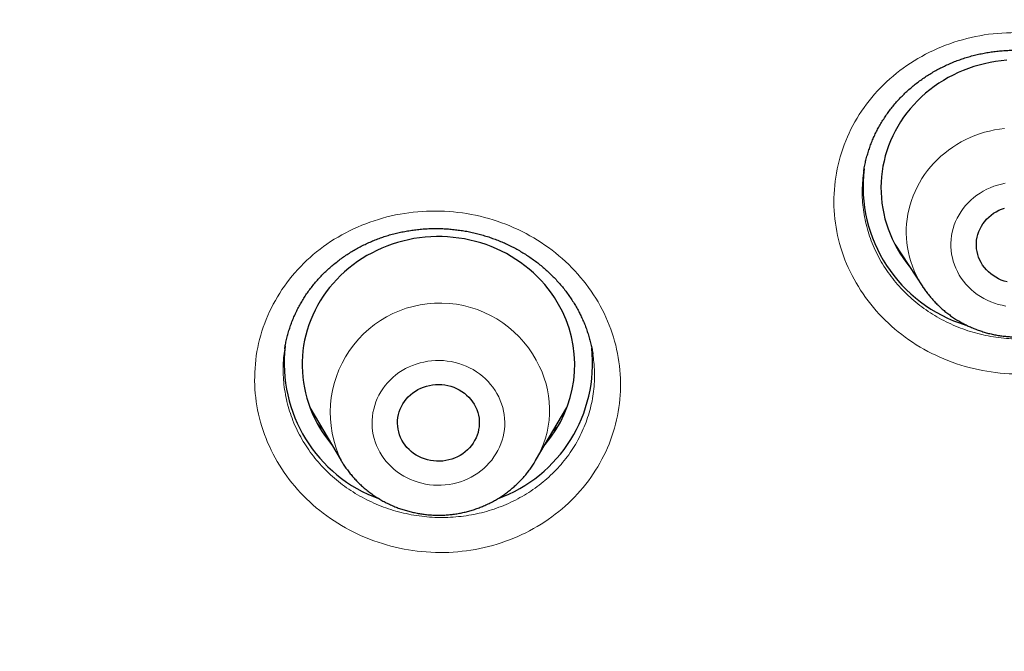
# Model space of a CAD drawing. Header units: millimetres. Extents: x 8 to 450, y 12 to 574.
# Tile 151 of 256: x 192 to 203, y 502 to 509. Entities that reach past the tile are written whole.
import ezdxf

# ---------------------------------------------------------------- set-up
doc = ezdxf.new("R2010")
doc.units = ezdxf.units.MM

msp = doc.modelspace()

# ---------------------------------------------------------------- linework, layer by layer
at = {"color": 7, "linetype": 'Continuous', "lineweight": 30}
for p, q in [((201.661, 507.468), (201.66, 507.465)), ((202.001, 506.664), (202.311, 506.194)), ((202.031, 506.619), (202.022, 506.628)), ((202.311, 506.193), (202.311, 506.194)), ((195.289, 505.513), (195.288, 505.511)), ((195.566, 504.866), (195.909, 504.283)), ((198.049, 504.283), (198.393, 504.866)), ((195.911, 504.281), (195.909, 504.283))]:
    msp.add_line(p, q, dxfattribs=at)
at = {"color": 252, "linetype": 'Continuous', "lineweight": 0}
msp.add_line((202.031, 506.618), (202.022, 506.627), dxfattribs=at)
at = {"color": 7, "linetype": 'Continuous', "lineweight": 30, "flags": 128}
for points in [[(203.234, 508.687), (203.172, 508.682), (203.111, 508.674), (203.05, 508.663), (202.99, 508.65), (202.93, 508.635), (202.871, 508.618), (202.812, 508.598), (202.755, 508.576), (202.698, 508.552), (202.643, 508.525), (202.589, 508.497), (202.536, 508.466), (202.485, 508.434), (202.435, 508.399), (202.387, 508.363), (202.34, 508.325), (202.295, 508.284), (202.252, 508.243), (202.21, 508.199), (202.171, 508.154), (202.134, 508.108), (202.098, 508.06), (202.065, 508.011), (202.034, 507.96), (202.006, 507.908), (201.979, 507.856), (201.955, 507.802), (201.933, 507.747), (201.914, 507.692), (201.897, 507.636), (201.883, 507.579), (201.871, 507.522), (201.862, 507.464), (201.855, 507.407), (201.851, 507.348), (201.849, 507.29), (201.85, 507.232), (201.854, 507.174), (201.86, 507.116), (201.868, 507.058), (201.879, 507.001), (201.893, 506.944), (201.909, 506.888), (201.928, 506.832), (201.949, 506.777), (201.972, 506.723), (201.998, 506.67), (202.026, 506.618), (202.056, 506.567), (202.089, 506.518), (202.123, 506.47), (202.16, 506.423)], [(203.237, 506.25), (203.205, 506.259), (203.173, 506.27), (203.142, 506.284), (203.112, 506.3), (203.084, 506.318), (203.057, 506.338), (203.032, 506.359), (203.009, 506.383), (202.988, 506.408), (202.968, 506.434), (202.951, 506.462), (202.937, 506.49), (202.924, 506.52), (202.914, 506.551), (202.907, 506.582), (202.902, 506.614), (202.899, 506.646), (202.9, 506.678), (202.902, 506.71), (202.908, 506.741), (202.916, 506.772), (202.926, 506.803), (202.939, 506.832), (202.954, 506.861), (202.971, 506.889), (202.991, 506.915), (203.012, 506.94), (203.036, 506.963), (203.061, 506.984), (203.088, 507.004), (203.117, 507.021), (203.146, 507.037), (203.177, 507.05), (203.209, 507.061)], [(198.344, 505.924), (198.317, 505.976), (198.287, 506.027), (198.256, 506.078), (198.222, 506.127), (198.187, 506.174), (198.149, 506.22), (198.109, 506.265), (198.067, 506.308), (198.024, 506.35), (197.978, 506.389), (197.931, 506.427), (197.883, 506.463), (197.832, 506.497), (197.781, 506.529), (197.728, 506.56), (197.673, 506.588), (197.618, 506.614), (197.561, 506.637), (197.503, 506.659), (197.445, 506.678), (197.386, 506.695), (197.325, 506.709), (197.265, 506.722), (197.204, 506.732), (197.142, 506.739), (197.081, 506.744), (197.019, 506.747), (196.957, 506.747), (196.895, 506.745), (196.833, 506.741), (196.771, 506.734), (196.71, 506.725), (196.649, 506.713), (196.589, 506.699), (196.53, 506.683), (196.471, 506.664), (196.413, 506.643), (196.356, 506.62), (196.3, 506.595), (196.245, 506.567), (196.192, 506.538), (196.14, 506.506), (196.089, 506.473), (196.04, 506.437), (195.993, 506.4), (195.947, 506.361), (195.903, 506.32), (195.86, 506.277), (195.82, 506.233), (195.782, 506.187), (195.745, 506.14), (195.711, 506.091), (195.679, 506.041), (195.649, 505.99), (195.622, 505.938), (195.597, 505.885), (195.574, 505.831), (195.553, 505.776), (195.535, 505.72), (195.52, 505.663), (195.507, 505.607), (195.496, 505.549), (195.488, 505.491), (195.483, 505.433), (195.48, 505.375), (195.479, 505.317), (195.482, 505.259), (195.486, 505.201), (195.494, 505.143), (195.504, 505.085), (195.516, 505.028), (195.531, 504.972), (195.548, 504.916), (195.568, 504.86), (195.59, 504.806), (195.615, 504.752), (195.642, 504.7), (195.671, 504.649), (195.702, 504.598), (195.736, 504.549), (195.772, 504.502), (195.804, 504.462)], [(197.389, 504.874), (197.401, 504.845), (197.412, 504.814), (197.42, 504.783), (197.426, 504.751), (197.429, 504.72), (197.429, 504.688), (197.427, 504.656), (197.422, 504.624), (197.415, 504.593), (197.405, 504.562), (197.393, 504.532), (197.378, 504.503), (197.361, 504.475), (197.342, 504.449), (197.321, 504.424), (197.298, 504.4), (197.273, 504.378), (197.247, 504.358), (197.219, 504.34), (197.189, 504.324), (197.158, 504.311), (197.127, 504.299), (197.094, 504.29), (197.061, 504.283), (197.027, 504.278), (196.993, 504.276), (196.959, 504.276), (196.925, 504.279), (196.891, 504.284), (196.858, 504.291), (196.826, 504.301), (196.794, 504.313), (196.764, 504.327), (196.735, 504.344), (196.707, 504.362), (196.68, 504.382), (196.656, 504.404), (196.633, 504.428), (196.612, 504.454), (196.594, 504.48), (196.577, 504.508), (196.563, 504.537), (196.551, 504.568), (196.542, 504.598), (196.535, 504.63), (196.531, 504.661), (196.529, 504.693), (196.53, 504.725), (196.534, 504.757), (196.54, 504.789), (196.548, 504.82), (196.559, 504.85), (196.572, 504.879), (196.588, 504.908), (196.606, 504.935), (196.626, 504.961), (196.648, 504.985), (196.672, 505.008), (196.698, 505.029), (196.726, 505.048), (196.754, 505.065), (196.785, 505.08), (196.816, 505.092), (196.848, 505.103), (196.881, 505.111), (196.914, 505.117), (196.948, 505.12), (196.982, 505.121), (197.016, 505.12), (197.05, 505.116), (197.084, 505.11), (197.116, 505.101), (197.148, 505.09), (197.179, 505.077), (197.209, 505.062), (197.238, 505.044), (197.265, 505.025), (197.29, 505.004), (197.314, 504.981), (197.336, 504.956), (197.356, 504.93), (197.373, 504.903), (197.389, 504.874)]]:
    msp.add_lwpolyline(points, dxfattribs=at)
at = {"color": 252, "linetype": 'Continuous', "lineweight": 0, "flags": 128}
for points in [[(202.311, 506.194), (202.288, 506.23), (202.261, 506.277), (202.237, 506.324), (202.215, 506.372), (202.195, 506.422), (202.178, 506.472), (202.163, 506.523), (202.151, 506.574), (202.142, 506.626), (202.134, 506.678), (202.13, 506.731), (202.128, 506.783), (202.128, 506.836), (202.131, 506.888), (202.137, 506.941), (202.145, 506.993), (202.156, 507.044), (202.169, 507.096), (202.185, 507.146), (202.203, 507.196), (202.224, 507.245), (202.247, 507.293), (202.272, 507.34), (202.3, 507.386), (202.33, 507.43), (202.361, 507.474), (202.395, 507.515), (202.431, 507.556), (202.469, 507.594), (202.509, 507.632), (202.551, 507.667), (202.594, 507.7), (202.639, 507.732), (202.685, 507.762), (202.733, 507.789), (202.782, 507.815), (202.832, 507.838), (202.883, 507.859), (202.935, 507.878), (202.989, 507.895), (203.042, 507.909), (203.097, 507.921), (203.152, 507.931), (203.207, 507.938)], [(203.217, 507.334), (203.175, 507.326), (203.133, 507.315), (203.092, 507.302), (203.052, 507.286), (203.013, 507.269), (202.975, 507.249), (202.939, 507.227), (202.903, 507.203), (202.87, 507.177), (202.838, 507.15), (202.808, 507.121), (202.78, 507.09), (202.754, 507.057), (202.73, 507.023), (202.708, 506.988), (202.688, 506.952), (202.671, 506.915), (202.656, 506.876), (202.644, 506.838), (202.634, 506.798), (202.626, 506.758), (202.621, 506.717), (202.619, 506.677), (202.619, 506.636), (202.622, 506.596), (202.627, 506.555), (202.635, 506.515), (202.645, 506.476), (202.658, 506.437), (202.673, 506.399), (202.691, 506.362)], [(202.691, 506.362), (202.711, 506.325), (202.733, 506.291), (202.758, 506.257), (202.784, 506.225), (202.812, 506.194), (202.843, 506.165), (202.875, 506.138), (202.908, 506.112), (202.944, 506.088), (202.98, 506.067), (203.018, 506.047), (203.058, 506.03), (203.098, 506.015), (203.139, 506.002), (203.181, 505.992), (203.223, 505.983)], [(202.323, 506.176), (202.316, 506.185), (202.311, 506.193)], [(196.315, 504.413), (196.334, 504.377), (196.355, 504.341), (196.379, 504.307), (196.405, 504.275), (196.432, 504.243), (196.462, 504.214), (196.493, 504.186), (196.527, 504.16), (196.561, 504.135), (196.598, 504.113), (196.635, 504.093), (196.674, 504.075), (196.714, 504.059), (196.755, 504.045), (196.796, 504.034), (196.838, 504.025), (196.881, 504.018), (196.924, 504.014), (196.967, 504.012), (197.011, 504.013), (197.054, 504.016), (197.097, 504.021), (197.139, 504.029), (197.181, 504.039), (197.222, 504.051), (197.263, 504.066), (197.302, 504.083), (197.34, 504.102), (197.377, 504.123), (197.413, 504.146), (197.447, 504.171), (197.479, 504.198), (197.51, 504.227), (197.539, 504.257), (197.566, 504.289), (197.59, 504.323), (197.613, 504.357), (197.633, 504.393), (197.652, 504.43), (197.667, 504.468), (197.681, 504.507), (197.691, 504.546), (197.7, 504.586), (197.706, 504.626), (197.709, 504.667), (197.71, 504.708), (197.708, 504.748), (197.703, 504.789), (197.696, 504.829), (197.687, 504.869), (197.675, 504.908), (197.66, 504.946), (197.644, 504.984), (197.624, 505.02), (197.603, 505.055), (197.579, 505.09), (197.554, 505.122), (197.526, 505.154), (197.496, 505.183), (197.465, 505.211), (197.432, 505.237), (197.397, 505.261), (197.361, 505.284), (197.323, 505.304), (197.284, 505.322), (197.245, 505.338), (197.204, 505.352), (197.162, 505.363), (197.12, 505.372), (197.077, 505.379), (197.034, 505.383), (196.991, 505.385), (196.948, 505.384), (196.905, 505.381), (196.862, 505.376), (196.819, 505.368), (196.777, 505.358), (196.736, 505.346), (196.696, 505.331), (196.656, 505.314), (196.618, 505.295), (196.581, 505.274), (196.545, 505.251), (196.511, 505.226), (196.479, 505.199), (196.448, 505.17), (196.419, 505.14), (196.393, 505.108), (196.368, 505.074), (196.345, 505.04), (196.325, 505.004), (196.307, 504.967), (196.291, 504.929), (196.278, 504.89), (196.267, 504.851), (196.259, 504.811), (196.253, 504.77), (196.249, 504.73), (196.249, 504.689), (196.251, 504.649), (196.255, 504.608), (196.262, 504.568), (196.272, 504.528), (196.284, 504.489), (196.298, 504.451), (196.315, 504.413)]]:
    msp.add_lwpolyline(points, dxfattribs=at)
at = {"color": 7, "linetype": 'Continuous', "lineweight": 30}
for centre, radius, start, end in [((203.247, 507.301), 1.595, 173.137, 253.1069), ((197.136, 505.337), 1.343, 319.3512, 25.9062), ((196.87, 505.355), 1.588, 173.2525, 250.0991), ((197.088, 505.355), 1.588, 289.9384, 6.0936)]:
    msp.add_arc(centre, radius, start, end, dxfattribs=at)
at = {"color": 252, "linetype": 'Continuous', "lineweight": 0}
for centre, radius, start, end in [((196.996, 504.81), 1.207, 24.8101, 205.8999), ((197.113, 504.84), 1.089, 329.2608, 26.0067)]:
    msp.add_arc(centre, radius, start, end, dxfattribs=at)
at = {"color": 7, "linetype": 'Continuous', "lineweight": 30}
for points, knots in [([(184.502, 521.088), (184.502, 521.067), (184.502, 521.027), (184.501, 520.971), (184.501, 520.922), (184.501, 520.881), (184.501, 520.846), (184.501, 520.817), (184.502, 520.79), (184.502, 520.762), (184.502, 520.727), (184.502, 520.681), (184.502, 520.624), (184.503, 520.564), (184.503, 520.502), (184.504, 520.441), (184.505, 520.381), (184.505, 520.322), (184.506, 520.264), (184.507, 520.21), (184.508, 520.162), (184.509, 520.12), (184.509, 520.083), (184.51, 520.045), (184.511, 520.003), (184.512, 519.954), (184.513, 519.898), (184.515, 519.837), (184.516, 519.775), (184.52, 519.651), (184.523, 519.528), (184.528, 519.405), (184.53, 519.344), (184.532, 519.288), (184.534, 519.238), (184.536, 519.194), (184.537, 519.157), (184.539, 519.123), (184.54, 519.09), (184.542, 519.053), (184.544, 519.011), (184.546, 518.963), (184.548, 518.911), (184.551, 518.856), (184.554, 518.789), (184.558, 518.71), (184.563, 518.617), (184.568, 518.519), (184.574, 518.422), (184.58, 518.328), (184.585, 518.237), (184.591, 518.142), (184.598, 518.044), (184.604, 517.957), (184.609, 517.885), (184.613, 517.831), (184.616, 517.783), (184.619, 517.743), (184.622, 517.709), (184.624, 517.678), (184.627, 517.645), (184.63, 517.609), (184.633, 517.569), (184.636, 517.526), (184.64, 517.478), (184.644, 517.423), (184.65, 517.359), (184.656, 517.286), (184.663, 517.207), (184.67, 517.121), (184.679, 517.027), (184.688, 516.925), (184.699, 516.816), (184.71, 516.698), (184.723, 516.573), (184.737, 516.441), (184.749, 516.332), (184.758, 516.25), (184.763, 516.201), (184.768, 516.155), (184.773, 516.115), (184.777, 516.079), (184.78, 516.048), (184.784, 516.02), (184.787, 515.993), (184.79, 515.969), (184.794, 515.934), (184.799, 515.888), (184.806, 515.829), (184.815, 515.76), (184.825, 515.679), (184.836, 515.583), (184.85, 515.481), (184.863, 515.381), (184.876, 515.283), (184.889, 515.186), (184.903, 515.081), (184.919, 514.967), (184.936, 514.845), (184.955, 514.72), (184.974, 514.593), (184.993, 514.465), (185.01, 514.355), (185.024, 514.267), (185.034, 514.203), (185.044, 514.143), (185.052, 514.091), (185.06, 514.045), (185.066, 514.007), (185.071, 513.976), (185.075, 513.953), (185.078, 513.935), (185.081, 513.917), (185.085, 513.893), (185.091, 513.859), (185.098, 513.817), (185.106, 513.765), (185.117, 513.703), (185.13, 513.63), (185.144, 513.55), (185.159, 513.464), (185.176, 513.371), (185.194, 513.272), (185.212, 513.169), (185.232, 513.064), (185.259, 512.923), (185.293, 512.745), (185.329, 512.564), (185.359, 512.417), (185.381, 512.306), (185.404, 512.198), (185.422, 512.11), (185.437, 512.043), (185.447, 511.994), (185.457, 511.947), (185.467, 511.903), (185.476, 511.86), (185.484, 511.824), (185.49, 511.794), (185.495, 511.774), (185.498, 511.761), (185.5, 511.752), (185.501, 511.745), (185.504, 511.733), (185.507, 511.717), (185.512, 511.695), (185.519, 511.665), (185.528, 511.626), (185.539, 511.577), (185.552, 511.519), (185.567, 511.454), (185.583, 511.38), (185.602, 511.298), (185.623, 511.208), (185.646, 511.111), (185.67, 511.009), (185.695, 510.904), (185.725, 510.781), (185.761, 510.638), (185.801, 510.475), (185.845, 510.306), (185.89, 510.131), (185.928, 509.985), (185.959, 509.87), (185.982, 509.787), (186.004, 509.703), (186.028, 509.618), (186.049, 509.541), (186.067, 509.475), (186.082, 509.423), (186.094, 509.379), (186.104, 509.344), (186.112, 509.316), (186.118, 509.296), (186.123, 509.277), (186.128, 509.258), (186.135, 509.235), (186.142, 509.21), (186.15, 509.181), (186.159, 509.151), (186.172, 509.106), (186.19, 509.043), (186.214, 508.961), (186.239, 508.875), (186.266, 508.784), (186.294, 508.69), (186.323, 508.591), (186.354, 508.49), (186.385, 508.389), (186.437, 508.221), (186.511, 507.986), (186.585, 507.754), (186.639, 507.591), (186.67, 507.497), (186.701, 507.403), (186.731, 507.312), (186.761, 507.223), (186.79, 507.138), (186.818, 507.058), (186.843, 506.984), (186.866, 506.917), (186.887, 506.856), (186.903, 506.81), (186.915, 506.778), (186.921, 506.759), (186.928, 506.741), (186.933, 506.726), (186.938, 506.712), (186.944, 506.696), (186.951, 506.675), (186.96, 506.649), (186.972, 506.617), (186.985, 506.579), (187, 506.536), (187.017, 506.489), (187.035, 506.439), (187.055, 506.385), (187.074, 506.331), (187.094, 506.277), (187.113, 506.224), (187.143, 506.143), (187.184, 506.033), (187.237, 505.891), (187.292, 505.746), (187.347, 505.6), (187.4, 505.463), (187.45, 505.334), (187.498, 505.214), (187.543, 505.101), (187.585, 504.995), (187.625, 504.896), (187.662, 504.805), (187.697, 504.719), (187.73, 504.639), (187.765, 504.553), (187.803, 504.463), (187.842, 504.37), (187.877, 504.286), (187.909, 504.211), (187.932, 504.155), (187.949, 504.117), (187.958, 504.095), (187.967, 504.074), (187.975, 504.056), (187.982, 504.041), (187.988, 504.026), (187.996, 504.006), (188.008, 503.98), (188.023, 503.945), (188.041, 503.903), (188.063, 503.853), (188.087, 503.799), (188.111, 503.742), (188.137, 503.683), (188.164, 503.622), (188.192, 503.56), (188.219, 503.499), (188.258, 503.412), (188.307, 503.302), (188.372, 503.16), (188.439, 503.014), (188.507, 502.866), (188.574, 502.725), (188.639, 502.585), (188.707, 502.443), (188.775, 502.301), (188.844, 502.159), (188.914, 502.017), (188.973, 501.897), (189.022, 501.8), (189.058, 501.728), (189.095, 501.655), (189.131, 501.583), (189.169, 501.509), (189.206, 501.435), (189.243, 501.364), (189.275, 501.3), (189.304, 501.246), (189.327, 501.201), (189.345, 501.167), (189.358, 501.141), (189.371, 501.117), (189.382, 501.095), (189.396, 501.069), (189.413, 501.037), (189.433, 500.997), (189.457, 500.952), (189.485, 500.9), (189.515, 500.843), (189.549, 500.779), (189.595, 500.692), (189.655, 500.581), (189.728, 500.446), (189.806, 500.304), (189.888, 500.155), (189.974, 500.001), (190.063, 499.841), (190.157, 499.676), (190.255, 499.505), (190.343, 499.354), (190.418, 499.225), (190.48, 499.119), (190.542, 499.015), (190.602, 498.914), (190.659, 498.82), (190.712, 498.731), (190.763, 498.647), (190.811, 498.567), (190.857, 498.492), (190.899, 498.425), (190.935, 498.365), (190.968, 498.312), (190.996, 498.266), (191.02, 498.228), (191.039, 498.198), (191.052, 498.177), (191.061, 498.162), (191.069, 498.15), (191.078, 498.135), (191.091, 498.114), (191.11, 498.084), (191.135, 498.044), (191.165, 497.996), (191.2, 497.941), (191.24, 497.878), (191.285, 497.808), (191.335, 497.729), (191.39, 497.644), (191.45, 497.55), (191.515, 497.451), (191.583, 497.347), (191.652, 497.242), (191.721, 497.137), (191.841, 496.956), (192.013, 496.7), (192.238, 496.373), (192.463, 496.052), (192.687, 495.737), (192.911, 495.429), (193.134, 495.127), (193.357, 494.829), (193.582, 494.536), (193.809, 494.243), (194.064, 493.921), (194.348, 493.569), (194.662, 493.188), (194.907, 492.897), (195.079, 492.696), (195.176, 492.584), (195.269, 492.476), (195.352, 492.38), (195.424, 492.298), (195.486, 492.228), (195.543, 492.163), (195.597, 492.102), (195.647, 492.046), (195.693, 491.994), (195.736, 491.947), (195.772, 491.907), (195.802, 491.873), (195.826, 491.846), (195.847, 491.824), (195.862, 491.807), (195.874, 491.793), (195.886, 491.78), (195.901, 491.764), (195.919, 491.744), (195.944, 491.717), (195.975, 491.682), (196.015, 491.638), (196.059, 491.59), (196.106, 491.539), (196.157, 491.483), (196.213, 491.423), (196.274, 491.357), (196.339, 491.287), (196.498, 491.117), (196.75, 490.851), (197.1, 490.49), (197.456, 490.129), (197.82, 489.77), (198.156, 489.445), (198.463, 489.154), (198.74, 488.896), (199.023, 488.637), (199.312, 488.376), (199.606, 488.116), (199.906, 487.855), (200.21, 487.594), (200.522, 487.333), (200.855, 487.057), (201.211, 486.769), (201.591, 486.467), (201.98, 486.165), (202.282, 485.936), (202.49, 485.78), (202.598, 485.7), (202.701, 485.624), (202.798, 485.553), (202.889, 485.486), (202.974, 485.424), (203.053, 485.366), (203.127, 485.313), (203.194, 485.265), (203.256, 485.221), (203.311, 485.181), (203.361, 485.145), (203.405, 485.114), (203.443, 485.087), (203.476, 485.064), (203.503, 485.045), (203.523, 485.031), (203.535, 485.022), (203.542, 485.017), (203.55, 485.011), (203.564, 485.002), (203.583, 484.989), (203.605, 484.973), (203.629, 484.956), (203.652, 484.94), (203.682, 484.919), (203.718, 484.894), (203.76, 484.864), (203.8, 484.837), (203.837, 484.811), (203.872, 484.787), (203.907, 484.762), (203.949, 484.734), (204.001, 484.698), (204.064, 484.654), (204.135, 484.606), (204.215, 484.551), (204.303, 484.492), (204.399, 484.427), (204.501, 484.359), (204.607, 484.288), (204.718, 484.215), (204.835, 484.137), (204.96, 484.055), (205.092, 483.969), (205.229, 483.881), (205.372, 483.79), (205.519, 483.696), (205.673, 483.599), (205.834, 483.499), (206.001, 483.395), (206.173, 483.289), (206.351, 483.181), (206.537, 483.07), (206.73, 482.954), (206.932, 482.835), (207.142, 482.713), (207.36, 482.587), (207.585, 482.459), (207.818, 482.329), (208.058, 482.196), (208.306, 482.06), (208.561, 481.923), (208.824, 481.783), (209.095, 481.641), (209.373, 481.498), (209.66, 481.352), (209.954, 481.206), (210.21, 481.08), (210.369, 481.004), (210.427, 480.976)], [0, 0, 0, 0, 0.001226, 0.002304, 0.003238, 0.004044, 0.004739, 0.005314, 0.005805, 0.006343, 0.006953, 0.007947, 0.009085, 0.01032, 0.011546, 0.012759, 0.013958, 0.015143, 0.016315, 0.017411, 0.018379, 0.019208, 0.019914, 0.020615, 0.021453, 0.022448, 0.023586, 0.024833, 0.026087, 0.027341, 0.032264, 0.033518, 0.03476, 0.035895, 0.036903, 0.037783, 0.038536, 0.039162, 0.039798, 0.040515, 0.041385, 0.042361, 0.043405, 0.044519, 0.045702, 0.047441, 0.049308, 0.051293, 0.053393, 0.055157, 0.056996, 0.058908, 0.060895, 0.062939, 0.064166, 0.065255, 0.066207, 0.067022, 0.067699, 0.068238, 0.06894, 0.069672, 0.07046, 0.071336, 0.072299, 0.073351, 0.074704, 0.07618, 0.077778, 0.079499, 0.081401, 0.083461, 0.085678, 0.088051, 0.090583, 0.093271, 0.096117, 0.097196, 0.098221, 0.099144, 0.099964, 0.100682, 0.101297, 0.10189, 0.102391, 0.102886, 0.103376, 0.104523, 0.105693, 0.106942, 0.108736, 0.11067, 0.112745, 0.11496, 0.116772, 0.118744, 0.120887, 0.123203, 0.12569, 0.128348, 0.13083, 0.133444, 0.136191, 0.137532, 0.138883, 0.140105, 0.141175, 0.142092, 0.142897, 0.14353, 0.143992, 0.144305, 0.144647, 0.145053, 0.145818, 0.146688, 0.147629, 0.149002, 0.150504, 0.152133, 0.153891, 0.155813, 0.157865, 0.15998, 0.162124, 0.1643, 0.168662, 0.173142, 0.175426, 0.177739, 0.179998, 0.182107, 0.183152, 0.184156, 0.185118, 0.186039, 0.186919, 0.187734, 0.188317, 0.188738, 0.188996, 0.189125, 0.189273, 0.189458, 0.189821, 0.190273, 0.190814, 0.191678, 0.192701, 0.193885, 0.195228, 0.196763, 0.198464, 0.200332, 0.202357, 0.204467, 0.206643, 0.208887, 0.21214, 0.215524, 0.21904, 0.222686, 0.226464, 0.228167, 0.229896, 0.231651, 0.233431, 0.235216, 0.236474, 0.237559, 0.238472, 0.239213, 0.239783, 0.240189, 0.240521, 0.240925, 0.241401, 0.241949, 0.242544, 0.243178, 0.243853, 0.245395, 0.247112, 0.249004, 0.250841, 0.252817, 0.254923, 0.257057, 0.259188, 0.261317, 0.267691, 0.274046, 0.276039, 0.27803, 0.280019, 0.281986, 0.283844, 0.285682, 0.287385, 0.288952, 0.290383, 0.291678, 0.292837, 0.293303, 0.293725, 0.294098, 0.294421, 0.294695, 0.29501, 0.29544, 0.295999, 0.296688, 0.297506, 0.298453, 0.299427, 0.300507, 0.301675, 0.302839, 0.303987, 0.305122, 0.306241, 0.309243, 0.312134, 0.315429, 0.318566, 0.321545, 0.324288, 0.326881, 0.329325, 0.33162, 0.333765, 0.335726, 0.337562, 0.339306, 0.340958, 0.34316, 0.345175, 0.347003, 0.348645, 0.3501, 0.350629, 0.351129, 0.351593, 0.351988, 0.352309, 0.352585, 0.352977, 0.353568, 0.354327, 0.355255, 0.35635, 0.357613, 0.358795, 0.360093, 0.361468, 0.362827, 0.364166, 0.365486, 0.368519, 0.371441, 0.374878, 0.378149, 0.381255, 0.384258, 0.387397, 0.390697, 0.393734, 0.396895, 0.400181, 0.401773, 0.403393, 0.405041, 0.406688, 0.408231, 0.410027, 0.411637, 0.41306, 0.414296, 0.415345, 0.416038, 0.416618, 0.41714, 0.417632, 0.418133, 0.418892, 0.419787, 0.420818, 0.421984, 0.423287, 0.424725, 0.426286, 0.429208, 0.432286, 0.435521, 0.438913, 0.442461, 0.446098, 0.449886, 0.453825, 0.457915, 0.46032, 0.462775, 0.465246, 0.467589, 0.469786, 0.471839, 0.473746, 0.475676, 0.47743, 0.479008, 0.480411, 0.481638, 0.482716, 0.483609, 0.484315, 0.484837, 0.48512, 0.485366, 0.485698, 0.48612, 0.486877, 0.487816, 0.488937, 0.490239, 0.491724, 0.49339, 0.495238, 0.497268, 0.49948, 0.501874, 0.504374, 0.506882, 0.50938, 0.511868, 0.519873, 0.527769, 0.535556, 0.543234, 0.550802, 0.558261, 0.565611, 0.572918, 0.58026, 0.587636, 0.597347, 0.607115, 0.616942, 0.619896, 0.622854, 0.625711, 0.628376, 0.630336, 0.632177, 0.6339, 0.635505, 0.636992, 0.63836, 0.63961, 0.640742, 0.641548, 0.642282, 0.6429, 0.643348, 0.643643, 0.643973, 0.644406, 0.64494, 0.645577, 0.646566, 0.647731, 0.649071, 0.650415, 0.6519, 0.653524, 0.655288, 0.657192, 0.659195, 0.669015, 0.678917, 0.688899, 0.698963, 0.709107, 0.716494, 0.723923, 0.731439, 0.739076, 0.746834, 0.754572, 0.762427, 0.770399, 0.778488, 0.787823, 0.797309, 0.806946, 0.816734, 0.819511, 0.822148, 0.824639, 0.826986, 0.829188, 0.831246, 0.833158, 0.834926, 0.836549, 0.838027, 0.839361, 0.840549, 0.841593, 0.842492, 0.843312, 0.843958, 0.844429, 0.844726, 0.844804, 0.844983, 0.8453, 0.845756, 0.846325, 0.846893, 0.847448, 0.847988, 0.849046, 0.850045, 0.850984, 0.851864, 0.852685, 0.853472, 0.85436, 0.855661, 0.857155, 0.858841, 0.860719, 0.86279, 0.865053, 0.867509, 0.869929, 0.872511, 0.875254, 0.878159, 0.881225, 0.884453, 0.887697, 0.891089, 0.89463, 0.898319, 0.902156, 0.906068, 0.910124, 0.914323, 0.918665, 0.923243, 0.92797, 0.932846, 0.93787, 0.943044, 0.948366, 0.953837, 0.959458, 0.965226, 0.971144, 0.977211, 0.983426, 0.98979, 0.996303, 1, 1, 1, 1]), ([(201.66, 507.465), (201.661, 507.474), (201.665, 507.501), (201.674, 507.548), (201.687, 507.604), (201.703, 507.66), (201.721, 507.715), (201.74, 507.77), (201.762, 507.824), (201.786, 507.877), (201.812, 507.928), (201.841, 507.979), (201.871, 508.029), (201.903, 508.078), (201.937, 508.126), (201.973, 508.173), (202.011, 508.218), (202.051, 508.263), (202.092, 508.305), (202.135, 508.346), (202.18, 508.386), (202.226, 508.424), (202.274, 508.46), (202.323, 508.495), (202.373, 508.528), (202.425, 508.559), (202.478, 508.589), (202.533, 508.617), (202.588, 508.643), (202.644, 508.667), (202.701, 508.689), (202.759, 508.709), (202.817, 508.727), (202.877, 508.743), (202.938, 508.757), (202.999, 508.769), (203.061, 508.779), (203.122, 508.787), (203.184, 508.793), (203.246, 508.797), (203.308, 508.799), (203.37, 508.798), (203.432, 508.796), (203.494, 508.791), (203.556, 508.784), (203.619, 508.775), (203.68, 508.765), (203.742, 508.752), (203.802, 508.737), (203.862, 508.72), (203.921, 508.701), (203.979, 508.68), (204.036, 508.657), (204.093, 508.633), (204.149, 508.606), (204.204, 508.577), (204.257, 508.547), (204.309, 508.515), (204.36, 508.482), (204.409, 508.447), (204.458, 508.41), (204.504, 508.371), (204.55, 508.331), (204.593, 508.289), (204.635, 508.246), (204.676, 508.202), (204.714, 508.156), (204.751, 508.109), (204.786, 508.061), (204.819, 508.012), (204.85, 507.962), (204.876, 507.916), (204.891, 507.887), (204.897, 507.876)], [0, 0, 0, 0, 0.006516, 0.020975, 0.035442, 0.04992, 0.064412, 0.078921, 0.093357, 0.107749, 0.12211, 0.136472, 0.150861, 0.165268, 0.179643, 0.194043, 0.208477, 0.22287, 0.237182, 0.25138, 0.265683, 0.279957, 0.294236, 0.308537, 0.322883, 0.337068, 0.351355, 0.365668, 0.379909, 0.394043, 0.408127, 0.422263, 0.436475, 0.450742, 0.465042, 0.479352, 0.493641, 0.507884, 0.522058, 0.536142, 0.550161, 0.564201, 0.578329, 0.59253, 0.606781, 0.621061, 0.635345, 0.649603, 0.663813, 0.677951, 0.691998, 0.706027, 0.720203, 0.734465, 0.748738, 0.762915, 0.776966, 0.791092, 0.805254, 0.819425, 0.833631, 0.847896, 0.862047, 0.876288, 0.890585, 0.904876, 0.919082, 0.933212, 0.947529, 0.961803, 0.9761, 0.990446, 1, 1, 1, 1]), ([(195.289, 505.513), (195.291, 505.529), (195.297, 505.563), (195.308, 505.616), (195.322, 505.672), (195.339, 505.728), (195.357, 505.783), (195.378, 505.837), (195.401, 505.89), (195.426, 505.943), (195.453, 505.994), (195.482, 506.044), (195.513, 506.094), (195.546, 506.142), (195.581, 506.189), (195.618, 506.235), (195.657, 506.28), (195.698, 506.324), (195.74, 506.365), (195.783, 506.406), (195.829, 506.444), (195.876, 506.481), (195.924, 506.517), (195.974, 506.551), (196.025, 506.583), (196.077, 506.613), (196.131, 506.642), (196.186, 506.669), (196.241, 506.694), (196.298, 506.717), (196.355, 506.738), (196.413, 506.757), (196.472, 506.774), (196.533, 506.789), (196.593, 506.802), (196.655, 506.813), (196.717, 506.822), (196.779, 506.829), (196.841, 506.834), (196.903, 506.837), (196.965, 506.837), (197.026, 506.836), (197.089, 506.832), (197.151, 506.826), (197.213, 506.818), (197.275, 506.809), (197.337, 506.797), (197.398, 506.783), (197.458, 506.767), (197.518, 506.749), (197.576, 506.729), (197.634, 506.707), (197.691, 506.684), (197.748, 506.658), (197.803, 506.63), (197.857, 506.601), (197.91, 506.57), (197.962, 506.537), (198.012, 506.503), (198.061, 506.467), (198.109, 506.429), (198.155, 506.39), (198.2, 506.349), (198.243, 506.307), (198.284, 506.263), (198.324, 506.218), (198.362, 506.172), (198.398, 506.124), (198.432, 506.076), (198.465, 506.026), (198.495, 505.976), (198.522, 505.926), (198.538, 505.894), (198.546, 505.879)], [0, 0, 0, 0, 0.011754, 0.0261, 0.040456, 0.054821, 0.069201, 0.083597, 0.09793, 0.112219, 0.126473, 0.140724, 0.155, 0.169292, 0.183566, 0.197847, 0.212171, 0.226463, 0.240674, 0.254785, 0.268985, 0.283153, 0.297322, 0.311517, 0.325718, 0.339776, 0.353946, 0.368151, 0.382299, 0.396334, 0.410307, 0.424324, 0.438419, 0.452571, 0.466759, 0.48096, 0.495144, 0.509286, 0.523363, 0.537352, 0.551267, 0.565197, 0.579204, 0.593286, 0.607421, 0.621587, 0.63576, 0.649912, 0.664018, 0.678057, 0.692008, 0.705919, 0.719948, 0.734088, 0.748251, 0.762335, 0.776288, 0.790267, 0.804317, 0.818369, 0.832452, 0.846595, 0.860765, 0.874745, 0.888921, 0.903104, 0.917213, 0.931234, 0.945377, 0.959534, 0.973709, 0.987928, 1, 1, 1, 1]), ([(202.312, 506.193), (202.313, 506.19), (202.324, 506.173), (202.347, 506.142), (202.378, 506.101), (202.412, 506.061), (202.447, 506.023), (202.484, 505.986), (202.523, 505.95), (202.563, 505.917), (202.605, 505.885), (202.648, 505.855), (202.693, 505.826), (202.739, 505.8), (202.786, 505.775), (202.833, 505.753), (202.882, 505.732), (202.932, 505.714), (202.983, 505.697), (203.034, 505.683), (203.086, 505.671), (203.139, 505.661), (203.192, 505.653), (203.245, 505.648), (203.298, 505.645), (203.352, 505.644), (203.406, 505.645), (203.459, 505.648), (203.512, 505.654), (203.565, 505.662), (203.618, 505.672), (203.67, 505.685), (203.721, 505.699), (203.772, 505.716), (203.822, 505.735), (203.871, 505.755), (203.919, 505.778), (203.966, 505.803), (204.012, 505.83), (204.056, 505.859), (204.099, 505.889), (204.141, 505.922), (204.181, 505.956), (204.22, 505.991), (204.257, 506.029), (204.292, 506.068), (204.326, 506.108), (204.357, 506.149), (204.378, 506.178), (204.387, 506.193), (204.388, 506.194)], [0, 0, 0, 0, 0.004015, 0.02541, 0.046824, 0.068259, 0.089714, 0.11119, 0.132687, 0.154205, 0.175744, 0.197304, 0.218883, 0.240481, 0.262098, 0.283733, 0.305384, 0.327051, 0.348732, 0.370427, 0.392134, 0.413852, 0.435579, 0.457315, 0.479058, 0.500807, 0.52256, 0.544315, 0.566072, 0.587828, 0.609583, 0.631334, 0.65308, 0.67482, 0.696552, 0.718276, 0.739988, 0.761689, 0.783376, 0.805048, 0.826704, 0.848343, 0.869964, 0.891565, 0.913146, 0.934707, 0.956245, 0.977763, 0.999258, 1, 1, 1, 1]), ([(198.546, 505.879), (198.55, 505.87), (198.562, 505.844), (198.582, 505.8), (198.603, 505.746), (198.622, 505.691), (198.639, 505.635), (198.654, 505.579), (198.667, 505.523), (198.675, 505.481), (198.678, 505.457), (198.679, 505.453)], [0, 0, 0, 0, 0.063075, 0.192318, 0.321257, 0.45037, 0.579861, 0.709952, 0.839524, 0.970111, 1, 1, 1, 1]), ([(195.704, 504.631), (195.69, 504.644), (195.673, 504.66), (195.657, 504.677), (195.653, 504.681)], [0, 0, 0, 0, 0.789121, 1, 1, 1, 1]), ([(198.298, 504.666), (198.286, 504.654), (198.269, 504.636), (198.25, 504.619), (198.243, 504.613)], [0, 0, 0, 0, 0.632298, 1, 1, 1, 1]), ([(195.911, 504.281), (195.918, 504.269), (195.934, 504.242), (195.962, 504.201), (195.993, 504.159), (196.026, 504.119), (196.06, 504.08), (196.096, 504.042), (196.134, 504.006), (196.174, 503.972), (196.215, 503.939), (196.257, 503.908), (196.301, 503.879), (196.346, 503.851), (196.393, 503.826), (196.44, 503.802), (196.489, 503.781), (196.538, 503.761), (196.589, 503.744), (196.64, 503.729), (196.691, 503.716), (196.744, 503.705), (196.796, 503.696), (196.849, 503.689), (196.903, 503.685), (196.956, 503.683), (197.01, 503.683), (197.063, 503.685), (197.117, 503.69), (197.17, 503.697), (197.223, 503.706), (197.275, 503.717), (197.327, 503.731), (197.378, 503.747), (197.428, 503.764), (197.477, 503.784), (197.526, 503.806), (197.573, 503.83), (197.62, 503.856), (197.665, 503.884), (197.709, 503.914), (197.751, 503.945), (197.792, 503.978), (197.832, 504.013), (197.869, 504.05), (197.906, 504.088), (197.94, 504.127), (197.972, 504.168), (198.003, 504.211), (198.028, 504.249), (198.043, 504.273), (198.049, 504.283)], [0, 0, 0, 0, 0.016988, 0.03739, 0.05781, 0.078249, 0.098707, 0.119185, 0.139684, 0.160202, 0.180741, 0.201299, 0.221876, 0.242472, 0.263086, 0.283717, 0.304365, 0.325027, 0.345705, 0.366395, 0.387098, 0.407812, 0.428535, 0.449268, 0.470007, 0.490752, 0.511503, 0.532256, 0.553011, 0.573767, 0.594521, 0.615273, 0.636021, 0.656764, 0.6775, 0.698229, 0.718947, 0.739655, 0.76035, 0.781032, 0.8017, 0.822351, 0.842985, 0.863602, 0.884199, 0.904777, 0.925334, 0.945872, 0.966388, 0.986883, 1, 1, 1, 1])]:
    msp.add_open_spline(points, degree=3, knots=knots, dxfattribs=at)
at = {"color": 252, "linetype": 'Continuous', "lineweight": 0}
for points, knots in [([(211.19, 482.211), (207.006, 484.236), (198.282, 490.206), (188.87, 503.443), (186.501, 514.634), (186.501, 520.23)], [0.475075, 0.475075, 0.475075, 0.475075, 0.785398, 1.178097, 1.570796, 1.570796, 1.570796, 1.570796]), ([(205.154, 507.906), (205.211, 507.794), (205.256, 507.678), (205.322, 507.44), (205.342, 507.317), (205.357, 507.071), (205.352, 506.949), (205.315, 506.706), (205.283, 506.585), (205.153, 506.24), (205.016, 506.025), (204.667, 505.664), (204.452, 505.516), (204.097, 505.36), (203.972, 505.319), (203.717, 505.261), (203.588, 505.243), (203.325, 505.233), (203.192, 505.24), (202.932, 505.277), (202.805, 505.307), (202.554, 505.392), (202.435, 505.445), (202.209, 505.572), (202.101, 505.647), (201.905, 505.813), (201.816, 505.904), (201.658, 506.102), (201.588, 506.21), (201.473, 506.433), (201.427, 506.551), (201.362, 506.79), (201.342, 506.911), (201.327, 507.157), (201.333, 507.281), (201.37, 507.523), (201.401, 507.642), (201.489, 507.875), (201.544, 507.985), (201.677, 508.194), (201.756, 508.294), (201.932, 508.475), (202.028, 508.557), (202.238, 508.702), (202.353, 508.765), (202.707, 508.92), (202.968, 508.98), (203.491, 509), (203.758, 508.962), (204.13, 508.836), (204.251, 508.782), (204.477, 508.655), (204.583, 508.581), (204.78, 508.415), (204.87, 508.322), (205.028, 508.124), (205.096, 508.019), (205.154, 507.906)], [0, 0, 0, 0, 0.03125, 0.03125, 0.0625, 0.0625, 0.09375, 0.09375, 0.125, 0.125, 0.1875, 0.1875, 0.25, 0.25, 0.28125, 0.28125, 0.3125, 0.3125, 0.34375, 0.34375, 0.375, 0.375, 0.40625, 0.40625, 0.4375, 0.4375, 0.46875, 0.46875, 0.5, 0.5, 0.53125, 0.53125, 0.5625, 0.5625, 0.59375, 0.59375, 0.625, 0.625, 0.65625, 0.65625, 0.6875, 0.6875, 0.71875, 0.71875, 0.75, 0.75, 0.8125, 0.8125, 0.875, 0.875, 0.90625, 0.90625, 0.9375, 0.9375, 0.96875, 0.96875, 1, 1, 1, 1]), ([(201.66, 507.465), (201.659, 507.459), (201.652, 507.417), (201.645, 507.338), (201.641, 507.231), (201.646, 507.124), (201.658, 507.017), (201.678, 506.91), (201.706, 506.805), (201.742, 506.701), (201.785, 506.598), (201.837, 506.496), (201.896, 506.399), (201.961, 506.308), (202.031, 506.221), (202.107, 506.139), (202.189, 506.062), (202.276, 505.99), (202.368, 505.924), (202.465, 505.864), (202.566, 505.81), (202.67, 505.762), (202.778, 505.721), (202.888, 505.686), (203, 505.659), (203.114, 505.639), (203.229, 505.626), (203.344, 505.62), (203.459, 505.621), (203.574, 505.63), (203.689, 505.646), (203.801, 505.669), (203.911, 505.699), (204.019, 505.736), (204.124, 505.78), (204.225, 505.83), (204.323, 505.887), (204.416, 505.949), (204.504, 506.018), (204.586, 506.092), (204.664, 506.171), (204.735, 506.254), (204.8, 506.342), (204.858, 506.434), (204.91, 506.53), (204.954, 506.629), (204.991, 506.73), (205.021, 506.834), (205.043, 506.939), (205.057, 507.046), (205.064, 507.153), (205.063, 507.261), (205.056, 507.35), (205.048, 507.403), (205.045, 507.42)], [0, 0, 0, 0, 0.003685, 0.023372, 0.042992, 0.06261, 0.082296, 0.102003, 0.121689, 0.141307, 0.161735, 0.182189, 0.202618, 0.222246, 0.241941, 0.261659, 0.281354, 0.300981, 0.320627, 0.34034, 0.360076, 0.379788, 0.399434, 0.419095, 0.438824, 0.458575, 0.478303, 0.497964, 0.517632, 0.537367, 0.557125, 0.576861, 0.596529, 0.616193, 0.635924, 0.655677, 0.675409, 0.695073, 0.714724, 0.734443, 0.754184, 0.773903, 0.793554, 0.813191, 0.832895, 0.852622, 0.872326, 0.891963, 0.911591, 0.931285, 0.951002, 0.970697, 0.990324, 1, 1, 1, 1]), ([(198.802, 505.904), (198.858, 505.79), (198.9, 505.673), (198.96, 505.434), (198.978, 505.31), (198.988, 505.064), (198.979, 504.942), (198.937, 504.7), (198.903, 504.58), (198.765, 504.237), (198.623, 504.025), (198.266, 503.672), (198.047, 503.528), (197.689, 503.381), (197.562, 503.342), (197.306, 503.29), (197.176, 503.275), (196.913, 503.27), (196.779, 503.28), (196.52, 503.323), (196.393, 503.356), (196.144, 503.446), (196.026, 503.502), (195.802, 503.634), (195.696, 503.711), (195.502, 503.881), (195.416, 503.975), (195.261, 504.176), (195.194, 504.285), (195.084, 504.511), (195.041, 504.63), (194.98, 504.87), (194.963, 504.992), (194.954, 505.238), (194.962, 505.362), (195.004, 505.603), (195.038, 505.722), (195.131, 505.952), (195.189, 506.061), (195.327, 506.268), (195.408, 506.365), (195.588, 506.543), (195.686, 506.622), (195.9, 506.762), (196.016, 506.823), (196.374, 506.97), (196.637, 507.024), (197.161, 507.034), (197.427, 506.99), (197.797, 506.856), (197.917, 506.799), (198.141, 506.667), (198.245, 506.591), (198.439, 506.42), (198.527, 506.325), (198.681, 506.124), (198.747, 506.017), (198.802, 505.904)], [0, 0, 0, 0, 0.03125, 0.03125, 0.0625, 0.0625, 0.09375, 0.09375, 0.125, 0.125, 0.1875, 0.1875, 0.25, 0.25, 0.28125, 0.28125, 0.3125, 0.3125, 0.34375, 0.34375, 0.375, 0.375, 0.40625, 0.40625, 0.4375, 0.4375, 0.46875, 0.46875, 0.5, 0.5, 0.53125, 0.53125, 0.5625, 0.5625, 0.59375, 0.59375, 0.625, 0.625, 0.65625, 0.65625, 0.6875, 0.6875, 0.71875, 0.71875, 0.75, 0.75, 0.8125, 0.8125, 0.875, 0.875, 0.90625, 0.90625, 0.9375, 0.9375, 0.96875, 0.96875, 1, 1, 1, 1]), ([(195.288, 505.511), (195.284, 505.478), (195.274, 505.411), (195.27, 505.307), (195.272, 505.199), (195.282, 505.092), (195.3, 504.985), (195.325, 504.879), (195.358, 504.774), (195.4, 504.67), (195.449, 504.568), (195.506, 504.47), (195.569, 504.377), (195.637, 504.289), (195.712, 504.205), (195.792, 504.126), (195.878, 504.052), (195.969, 503.984), (196.064, 503.922), (196.164, 503.865), (196.268, 503.815), (196.374, 503.771), (196.484, 503.735), (196.596, 503.705), (196.709, 503.682), (196.824, 503.666), (196.94, 503.657), (197.055, 503.656), (197.171, 503.663), (197.286, 503.676), (197.399, 503.696), (197.51, 503.724), (197.619, 503.759), (197.725, 503.8), (197.828, 503.848), (197.926, 503.903), (198.021, 503.963), (198.11, 504.03), (198.195, 504.102), (198.274, 504.179), (198.347, 504.261), (198.414, 504.348), (198.475, 504.438), (198.528, 504.533), (198.575, 504.631), (198.614, 504.731), (198.646, 504.834), (198.671, 504.939), (198.687, 505.045), (198.697, 505.152), (198.698, 505.26), (198.692, 505.36), (198.683, 505.424), (198.679, 505.453)], [0, 0, 0, 0, 0.017865, 0.037467, 0.057066, 0.076733, 0.096422, 0.116088, 0.135688, 0.15609, 0.176517, 0.196919, 0.216533, 0.236213, 0.255917, 0.275598, 0.295211, 0.314851, 0.334557, 0.354287, 0.373994, 0.393633, 0.413295, 0.433024, 0.452775, 0.472504, 0.492166, 0.511837, 0.531576, 0.551337, 0.571075, 0.590746, 0.610411, 0.630143, 0.649897, 0.669629, 0.689294, 0.70894, 0.728653, 0.748388, 0.768101, 0.787747, 0.807371, 0.827062, 0.846776, 0.866467, 0.886091, 0.905701, 0.925377, 0.945076, 0.964753, 0.984362, 1, 1, 1, 1]), ([(195.704, 504.631), (195.697, 504.638), (195.679, 504.654), (195.663, 504.67), (195.653, 504.68)], [0, 0, 0, 0, 0.416293, 1, 1, 1, 1]), ([(198.297, 504.665), (198.284, 504.652), (198.267, 504.633), (198.248, 504.616), (198.242, 504.611)], [0, 0, 0, 0, 0.730591, 1, 1, 1, 1])]:
    msp.add_open_spline(points, degree=3, knots=knots, dxfattribs=at)

doc.saveas('drawing.dxf')
